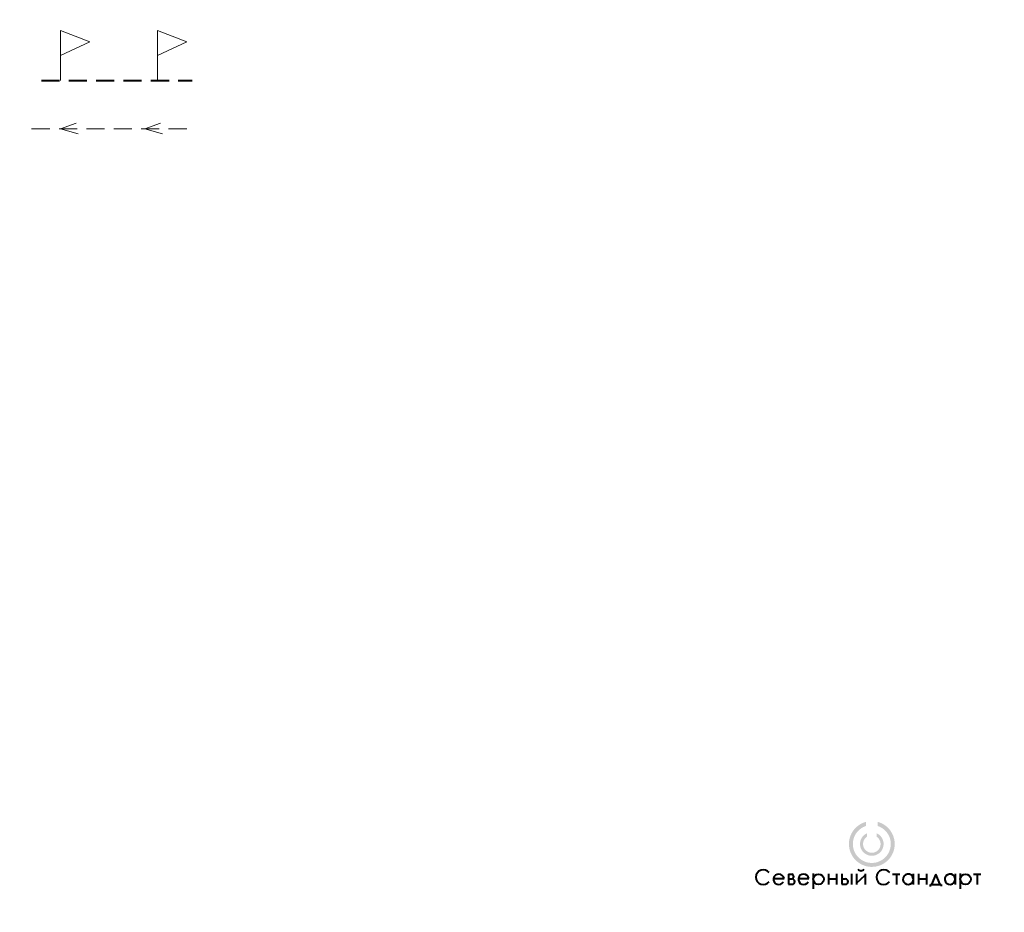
# Model space of a CAD drawing. Header units: millimetres. Extents: x 0 to 594, y 0 to 420.
# Tile 20 of 21: x 378 to 594, y 0 to 196. Entities that reach past the tile are written whole.
import ezdxf

# ---------------------------------------------------------------- set-up
doc = ezdxf.new("R2010")
doc.units = ezdxf.units.MM
for name, pattern in [('K5LT32771', [0]), ('K5LT_DASHED', [6, 4, -2]), ('K5LT_DASHED_REINFORCED', [6, 4, -2]), ('K5LT_THIN', [0])]:
    doc.linetypes.add(name, pattern=pattern)
doc.layers.add('Системный слой', color=7, linetype='Continuous')

# ---------------------------------------------------------------- blocks, each defined once
blk = doc.blocks.new('U80')
at = {"layer": 'Системный слой', "linetype": 'K5LT_THIN', "lineweight": 18}
for p, q in [((386.97, 182.59), (386.97, 193.55)), ((386.97, 193.55), (393.4, 191.03)), ((393.4, 191.03), (386.97, 188.07))]:
    blk.add_line(p, q, dxfattribs=at)
blk = doc.blocks.new('U81')
at = {"layer": 'Системный слой', "linetype": 'K5LT_THIN', "lineweight": 18}
for p, q in [((408.26, 182.59), (408.26, 193.55)), ((408.26, 193.55), (414.69, 191.03)), ((414.69, 191.03), (408.26, 188.07))]:
    blk.add_line(p, q, dxfattribs=at)
blk = doc.blocks.new('U82')
at = {"layer": 'Системный слой', "linetype": 'K5LT_THIN', "lineweight": 18}
for q in [(390.44, 173.21), (390.85, 170.83)]:
    blk.add_line((386.97, 171.95), q, dxfattribs=at)
blk = doc.blocks.new('U83')
at = {"layer": 'Системный слой', "linetype": 'K5LT_THIN', "lineweight": 18}
for q in [(408.94, 173.21), (409.35, 170.83)]:
    blk.add_line((405.48, 171.95), q, dxfattribs=at)
blk = doc.blocks.new('U86')
at = {"layer": 'Системный слой'}
for points in [[(566.24, 19.84), (566.24, 18.94), (566.41, 18.88), (566.58, 18.81), (566.75, 18.74), (566.91, 18.65), (567.07, 18.56), (567.22, 18.47), (567.37, 18.36), (567.52, 18.25), (567.66, 18.14), (567.79, 18.01), (567.92, 17.89), (568.05, 17.75), (568.17, 17.61), (568.28, 17.47), (568.38, 17.32), (568.48, 17.17), (568.57, 17.01), (568.66, 16.85), (568.74, 16.68), (568.81, 16.52), (568.87, 16.34), (568.93, 16.17), (568.97, 15.99), (569.01, 15.82), (569.05, 15.64), (569.07, 15.46), (569.09, 15.27), (569.09, 15.09), (569.1, 14.99), (569.09, 14.81), (569.08, 14.63), (569.06, 14.45), (569.03, 14.27), (569, 14.09), (568.95, 13.91), (568.9, 13.74), (568.84, 13.56), (568.78, 13.39), (568.7, 13.23), (568.62, 13.06), (568.53, 12.9), (568.44, 12.75), (568.34, 12.6), (568.23, 12.45), (568.11, 12.31), (567.99, 12.17), (567.87, 12.04), (567.73, 11.92), (567.6, 11.8), (567.45, 11.68), (567.31, 11.58), (567.15, 11.48), (567, 11.38), (566.84, 11.3), (566.67, 11.22), (566.51, 11.14), (566.33, 11.08), (566.16, 11.02), (565.99, 10.97), (565.81, 10.93), (565.63, 10.89), (565.45, 10.87), (565.27, 10.85), (565.09, 10.84), (564.9, 10.84), (564.72, 10.84), (564.54, 10.86), (564.36, 10.88), (564.18, 10.91), (564, 10.94), (563.82, 10.99), (563.65, 11.04), (563.48, 11.1), (563.31, 11.17), (563.14, 11.25), (562.98, 11.33), (562.82, 11.42), (562.67, 11.51), (562.52, 11.62), (562.37, 11.73), (562.23, 11.84), (562.09, 11.97), (561.96, 12.09), (561.84, 12.23), (561.72, 12.36), (561.61, 12.51), (561.5, 12.66), (561.4, 12.81), (561.31, 12.97), (561.23, 13.13), (561.15, 13.29), (561.08, 13.46), (561.01, 13.63), (560.96, 13.81), (560.91, 13.98), (560.87, 14.16), (560.84, 14.34), (560.81, 14.52), (560.79, 14.7), (560.79, 14.88), (560.78, 14.99), (560.79, 15.18), (560.8, 15.36), (560.82, 15.54), (560.85, 15.72), (560.88, 15.9), (560.93, 16.07), (560.98, 16.25), (561.04, 16.42), (561.1, 16.59), (561.18, 16.76), (561.26, 16.92), (561.35, 17.08), (561.44, 17.24), (561.54, 17.39), (561.65, 17.53), (561.77, 17.68), (561.89, 17.81), (562.01, 17.94), (562.15, 18.07), (562.28, 18.19), (562.43, 18.3), (562.57, 18.41), (562.73, 18.51), (562.88, 18.6), (563.04, 18.69), (563.21, 18.77), (563.37, 18.84), (563.54, 18.91), (563.66, 18.95), (563.66, 19.84), (563.46, 19.79), (563.27, 19.73), (563.09, 19.66), (562.9, 19.58), (562.72, 19.49), (562.54, 19.4), (562.37, 19.3), (562.2, 19.2), (562.03, 19.08), (561.87, 18.96), (561.71, 18.84), (561.56, 18.71), (561.42, 18.57), (561.28, 18.42), (561.14, 18.28), (561.02, 18.12), (560.89, 17.96), (560.78, 17.8), (560.67, 17.63), (560.57, 17.46), (560.47, 17.28), (560.39, 17.1), (560.31, 16.92), (560.23, 16.73), (560.17, 16.54), (560.11, 16.35), (560.06, 16.16), (560.02, 15.96), (559.98, 15.76), (559.95, 15.56), (559.94, 15.37), (559.92, 15.17), (559.92, 14.99), (559.93, 14.79), (559.94, 14.59), (559.96, 14.39), (559.99, 14.19), (560.02, 14), (560.07, 13.8), (560.12, 13.61), (560.18, 13.42), (560.24, 13.23), (560.32, 13.04), (560.4, 12.86), (560.49, 12.68), (560.58, 12.5), (560.69, 12.33), (560.8, 12.16), (560.91, 12), (561.03, 11.84), (561.16, 11.69), (561.3, 11.54), (561.44, 11.4), (561.58, 11.26), (561.74, 11.13), (561.89, 11.01), (562.05, 10.89), (562.22, 10.78), (562.39, 10.67), (562.57, 10.57), (562.74, 10.48), (562.93, 10.4), (563.11, 10.32), (563.3, 10.25), (563.49, 10.19), (563.68, 10.13), (563.88, 10.09), (564.07, 10.05), (564.27, 10.02), (564.47, 10), (564.67, 9.98), (564.87, 9.98), (565.07, 9.98), (565.27, 9.99), (565.47, 10), (565.67, 10.03), (565.87, 10.06), (566.06, 10.1), (566.26, 10.15), (566.45, 10.21), (566.64, 10.27), (566.83, 10.34), (567.01, 10.42), (567.19, 10.51), (567.37, 10.6), (567.54, 10.7), (567.71, 10.81), (567.88, 10.92), (568.04, 11.04), (568.19, 11.17), (568.34, 11.3), (568.49, 11.44), (568.63, 11.59), (568.76, 11.74), (568.89, 11.89), (569.01, 12.05), (569.12, 12.22), (569.23, 12.39), (569.33, 12.56), (569.42, 12.74), (569.51, 12.92), (569.59, 13.1), (569.66, 13.29), (569.72, 13.48), (569.78, 13.67), (569.83, 13.86), (569.87, 14.06), (569.9, 14.26), (569.93, 14.46), (569.95, 14.66), (569.96, 14.86), (569.96, 14.99), (569.95, 15.19), (569.94, 15.39), (569.92, 15.59), (569.89, 15.79), (569.86, 15.99), (569.81, 16.18), (569.76, 16.38), (569.7, 16.57), (569.64, 16.76), (569.56, 16.94), (569.48, 17.13), (569.39, 17.31), (569.3, 17.48), (569.19, 17.65), (569.08, 17.82), (568.97, 17.99), (568.85, 18.14), (568.72, 18.3), (568.58, 18.45), (568.44, 18.59), (568.29, 18.72), (568.14, 18.86), (567.99, 18.98), (567.82, 19.1), (567.66, 19.21), (567.49, 19.32), (567.31, 19.41), (567.14, 19.51), (566.95, 19.59), (566.77, 19.67), (566.58, 19.74), (566.39, 19.8)], [(566.02, 17.34), (566.02, 16.58), (566.12, 16.51), (566.21, 16.43), (566.3, 16.34), (566.39, 16.25), (566.47, 16.16), (566.54, 16.06), (566.6, 15.95), (566.66, 15.84), (566.71, 15.73), (566.76, 15.61), (566.79, 15.49), (566.82, 15.37), (566.84, 15.25), (566.85, 15.13), (566.86, 15), (566.86, 14.99), (566.86, 14.87), (566.84, 14.75), (566.82, 14.62), (566.8, 14.5), (566.76, 14.38), (566.72, 14.27), (566.67, 14.15), (566.61, 14.05), (566.54, 13.94), (566.47, 13.84), (566.4, 13.74), (566.31, 13.65), (566.22, 13.56), (566.13, 13.48), (566.03, 13.41), (565.92, 13.34), (565.81, 13.28), (565.7, 13.23), (565.59, 13.19), (565.47, 13.15), (565.35, 13.12), (565.23, 13.1), (565.1, 13.08), (564.98, 13.07), (564.86, 13.08), (564.73, 13.08), (564.61, 13.1), (564.49, 13.13), (564.37, 13.16), (564.25, 13.2), (564.14, 13.25), (564.03, 13.3), (563.92, 13.37), (563.82, 13.44), (563.72, 13.51), (563.63, 13.59), (563.54, 13.68), (563.46, 13.77), (563.38, 13.87), (563.31, 13.97), (563.25, 14.08), (563.2, 14.19), (563.15, 14.31), (563.11, 14.42), (563.07, 14.54), (563.05, 14.66), (563.03, 14.79), (563.02, 14.91), (563.02, 14.99), (563.02, 15.12), (563.04, 15.24), (563.06, 15.36), (563.08, 15.48), (563.12, 15.6), (563.16, 15.72), (563.21, 15.83), (563.27, 15.94), (563.34, 16.05), (563.41, 16.15), (563.48, 16.24), (563.57, 16.34), (563.66, 16.42), (563.75, 16.5), (563.85, 16.57), (563.87, 16.59), (563.87, 17.35), (563.74, 17.28), (563.62, 17.21), (563.5, 17.13), (563.38, 17.05), (563.27, 16.96), (563.16, 16.87), (563.06, 16.76), (562.96, 16.66), (562.87, 16.54), (562.79, 16.43), (562.71, 16.3), (562.64, 16.18), (562.58, 16.05), (562.53, 15.92), (562.48, 15.78), (562.44, 15.64), (562.41, 15.5), (562.38, 15.36), (562.37, 15.22), (562.36, 15.07), (562.36, 14.99), (562.36, 14.85), (562.37, 14.71), (562.39, 14.56), (562.42, 14.42), (562.46, 14.28), (562.5, 14.15), (562.55, 14.01), (562.61, 13.88), (562.67, 13.75), (562.75, 13.63), (562.83, 13.51), (562.91, 13.39), (563, 13.28), (563.1, 13.18), (563.21, 13.08), (563.31, 12.98), (563.43, 12.9), (563.55, 12.82), (563.67, 12.74), (563.8, 12.68), (563.93, 12.62), (564.06, 12.56), (564.2, 12.52), (564.34, 12.48), (564.48, 12.45), (564.62, 12.43), (564.76, 12.42), (564.91, 12.41), (565.05, 12.41), (565.19, 12.42), (565.34, 12.44), (565.48, 12.47), (565.62, 12.5), (565.76, 12.54), (565.89, 12.59), (566.02, 12.65), (566.15, 12.71), (566.28, 12.78), (566.4, 12.86), (566.51, 12.94), (566.63, 13.04), (566.73, 13.13), (566.83, 13.23), (566.93, 13.34), (567.02, 13.46), (567.1, 13.57), (567.17, 13.7), (567.24, 13.82), (567.3, 13.95), (567.36, 14.09), (567.41, 14.22), (567.44, 14.36), (567.48, 14.5), (567.5, 14.64), (567.51, 14.78), (567.52, 14.93), (567.52, 14.99), (567.52, 15.14), (567.51, 15.28), (567.49, 15.42), (567.46, 15.56), (567.42, 15.7), (567.38, 15.84), (567.33, 15.97), (567.27, 16.11), (567.21, 16.23), (567.13, 16.36), (567.05, 16.48), (566.97, 16.59), (566.88, 16.7), (566.78, 16.81), (566.67, 16.91), (566.56, 17), (566.45, 17.09), (566.33, 17.17), (566.21, 17.24), (566.08, 17.31)]]:
    blk.add_hatch(color=256, dxfattribs=at).paths.add_polyline_path(points)
at = {"layer": 'Системный слой', "linetype": 'K5LT32771', "lineweight": 40}
for p, q in [((543.39, 7.4), (545.68, 7.4)), ((546.66, 8.38), (546.66, 6.16)), ((546.66, 8.38), (547.45, 8.38)), ((546.66, 7.33), (547.45, 7.33)), ((548.83, 7.4), (551.11, 7.4)), ((552.11, 8.49), (552.11, 5.18)), ((555.43, 8.47), (555.43, 6.07)), ((555.43, 7.37), (557.19, 7.37)), ((557.19, 8.47), (557.19, 6.07)), ((558.36, 8.47), (558.36, 6.16)), ((558.36, 7.33), (559.15, 7.33)), ((560.48, 8.47), (560.48, 6.07)), ((561.61, 8.47), (561.61, 6.07)), ((561.61, 6.38), (563.47, 8.18)), ((563.47, 8.47), (563.47, 6.07)), ((569.51, 8.38), (571.12, 8.38)), ((570.33, 8.38), (570.33, 6.07)), ((574.02, 8.47), (574.02, 6.07)), ((575.16, 8.47), (575.16, 6.07)), ((575.16, 7.37), (576.92, 7.37)), ((576.92, 8.47), (576.92, 6.07)), ((578.99, 8.34), (578.04, 6.14)), ((579.94, 6.14), (578.99, 8.34)), ((583.21, 8.47), (583.21, 6.07)), ((584.34, 8.49), (584.34, 5.18)), ((587.23, 8.38), (588.84, 8.38)), ((588.05, 8.38), (588.05, 6.07)), ((546.66, 6.16), (547.45, 6.16)), ((558.36, 6.16), (559.15, 6.16)), ((577.79, 5.7), (577.79, 6.14)), ((577.79, 6.14), (580.15, 6.14)), ((580.15, 6.14), (580.15, 5.75))]:
    blk.add_line(p, q, dxfattribs=at)
for centre in [(553.25, 7.25), (585.49, 7.25)]:
    blk.add_circle(centre, 1.15, dxfattribs=at)
for centre, radius, start, end in [((541.15, 7.72), 1.63, 37.074, 321.6008), ((562.56, 9.98), 0.845, 216.4819, 323.681), ((567.57, 7.72), 1.63, 37.074, 321.6008), ((544.54, 7.25), 1.15, 7.3391, 332.5516), ((547.27, 7.86), 0.545, 281.1083, 70.9439), ((547.45, 6.75), 0.582, 270, 90), ((549.97, 7.25), 1.15, 7.3391, 332.5516), ((559.15, 6.75), 0.582, 270, 90), ((572.9, 7.25), 1.15, 7.3391, 3.7582), ((582.08, 7.25), 1.15, 7.3391, 3.7582)]:
    blk.add_arc(centre, radius, start, end, dxfattribs=at)

msp = doc.modelspace()

# ---------------------------------------------------------------- linework, layer by layer
at = {"layer": 'Системный слой', "linetype": 'K5LT_DASHED_REINFORCED', "lineweight": 40}
msp.add_line((382.787033, 182.587285), (415.845625, 182.587285), dxfattribs=at)
at = {"layer": 'Системный слой', "linetype": 'K5LT_DASHED', "lineweight": 18}
msp.add_line((380.663841, 171.9524), (415.845625, 171.9524), dxfattribs=at)

# ---------------------------------------------------------------- block references
at = {"layer": 'Системный слой'}
for name in ['U80', 'U81', 'U82', 'U83', 'U86']:
    msp.add_blockref(name, (0, 0), dxfattribs=at)

doc.saveas('drawing.dxf')
